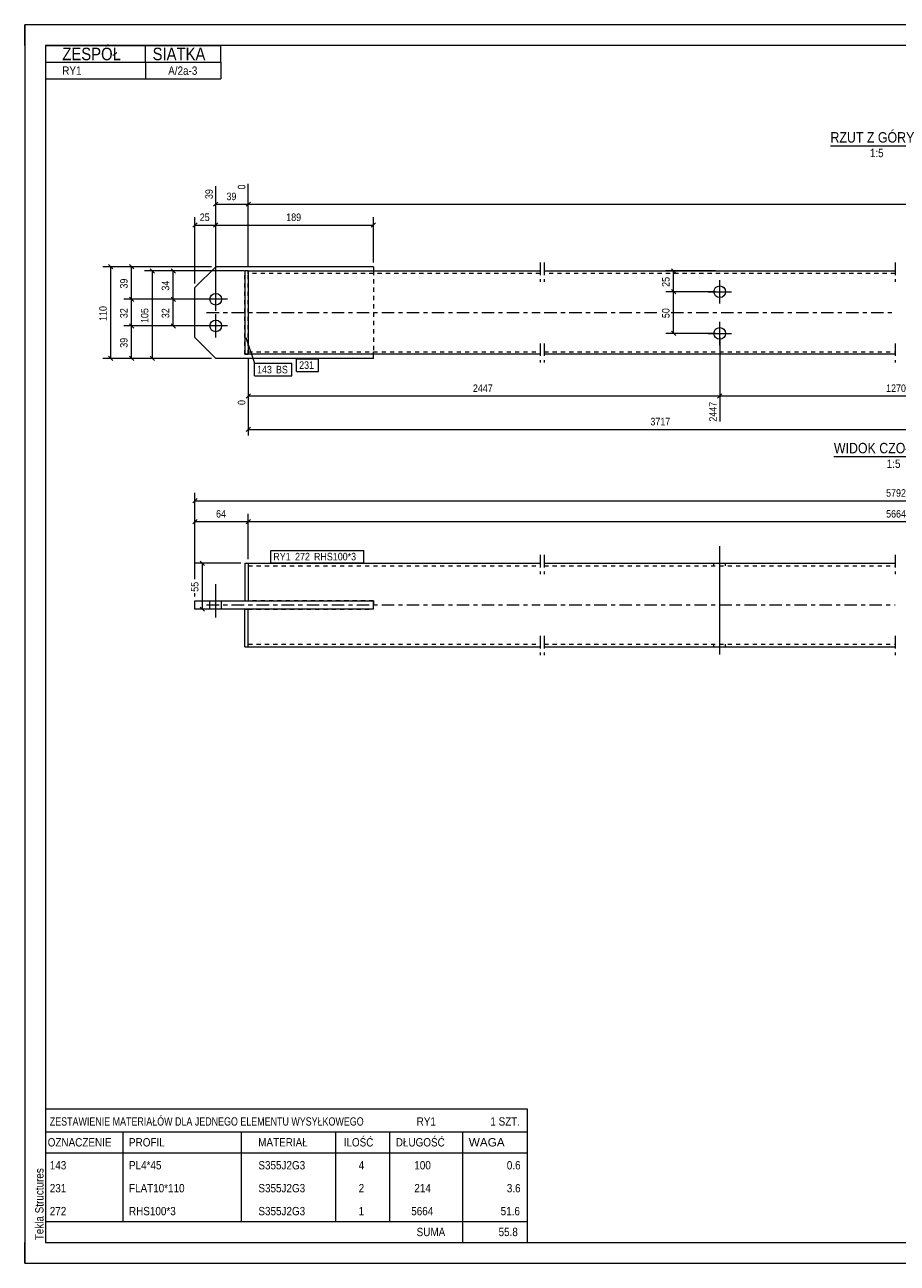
# Model space of a CAD drawing. Header units: millimetres. Extents: x 0 to 420, y 0 to 297.
# Tile 1 of 2: x 0 to 209, y 0 to 297. Entities that reach past the tile are written whole.
import ezdxf

# ---------------------------------------------------------------- set-up
doc = ezdxf.new("R2010")
doc.units = ezdxf.units.MM
for name, pattern in [('XKITLINE00', [0]), ('XKITLINE01', [4, 1, -1, 1, -1]), ('XKITLINE03', [6, 3, -1, 1, -1])]:
    doc.linetypes.add(name, pattern=pattern)
for name, color, linetype, lineweight in [('Arkusz rysunku', 3, 'Continuous', 0), ('Element', 2, 'Continuous', 0), ('Inny typ obiektu', 7, 'Continuous', 0), ('Wymiar', 4, 'Continuous', 0), ('Znak elementu', 2, 'Continuous', 0), ('Śruba', 3, 'Continuous', 0)]:
    doc.layers.add(name, color=color, linetype=linetype, lineweight=lineweight)
doc.styles.add('ARIAL', font='ARIAL.TTF')

msp = doc.modelspace()

# ---------------------------------------------------------------- linework, layer by layer
at = {"layer": 'Arkusz rysunku', "linetype": 'XKITLINE00', "lineweight": 0}
for p, q in [((420, 297), (0, 297)), ((0, 297), (0, 0)), ((0, 292), (0, 297)), ((5, 297), (0, 297)), ((415, 292), (5, 292)), ((5, 292), (5, 5)), ((0, 0), (0, 5)), ((5, 5), (415, 5)), ((0, 0), (420, 0))]:
    msp.add_line(p, q, dxfattribs=at)
at = {"layer": 'Element', "linetype": 'XKITLINE00', "lineweight": 0}
for p, q in [((40.82, 233.98), (45.82, 238.98)), ((83.62, 238.98), (45.82, 238.98)), ((53.62, 237.98), (52.82, 237.98)), ((52.82, 237.98), (52.82, 217.98)), ((53.62, 237.98), (123.62, 237.98)), ((53.62, 237.98), (53.62, 217.98)), ((83.62, 238.98), (83.62, 237.98)), ((124.62, 237.98), (208.78, 237.98)), ((53.62, 236.78), (53.62, 219.18)), ((40.82, 221.98), (40.82, 233.98)), ((40.82, 221.98), (45.82, 216.98)), ((83.62, 216.98), (45.82, 216.98)), ((52.82, 217.98), (53.62, 217.98)), ((123.62, 217.98), (53.62, 217.98)), ((83.62, 216.98), (83.62, 217.98)), ((208.78, 217.98), (124.62, 217.98)), ((52.82, 167.86), (53.62, 167.86)), ((52.82, 167.86), (52.82, 158.86)), ((53.62, 167.86), (123.62, 167.86)), ((53.62, 167.86), (53.62, 158.86)), ((53.62, 166.66), (53.62, 158.86)), ((124.62, 167.86), (208.78, 167.86)), ((40.82, 156.86), (40.82, 158.86)), ((40.82, 158.86), (83.62, 158.86)), ((45.82, 156.86), (45.82, 158.86)), ((83.62, 156.86), (83.62, 158.86)), ((83.62, 156.86), (40.82, 156.86)), ((52.82, 147.86), (52.82, 156.86)), ((53.62, 149.06), (53.62, 156.86)), ((53.62, 147.86), (53.62, 156.86)), ((52.82, 147.86), (53.62, 147.86)), ((53.62, 147.86), (123.62, 147.86)), ((124.62, 147.86), (208.78, 147.86))]:
    msp.add_line(p, q, dxfattribs=at)
at = {"layer": 'Element', "linetype": 'XKITLINE01', "lineweight": 0}
for p, q in [((53.62, 237.98), (52.82, 237.98)), ((52.82, 217.98), (52.82, 237.98)), ((53.62, 237.98), (53.62, 236.78)), ((53.62, 237.24), (53.62, 237.98)), ((53.62, 217.98), (53.62, 237.98)), ((83.62, 237.98), (83.62, 237.38)), ((83.62, 237.98), (83.62, 217.98)), ((123.62, 237.38), (53.62, 237.38)), ((208.78, 237.38), (124.62, 237.38)), ((53.62, 217.98), (52.82, 217.98)), ((53.62, 217.98), (53.62, 219.18)), ((53.62, 218.58), (123.62, 218.58)), ((83.62, 217.98), (83.62, 218.58)), ((124.62, 218.58), (208.78, 218.58)), ((53.62, 167.86), (53.62, 166.66)), ((53.62, 167.26), (123.62, 167.26)), ((124.62, 167.26), (208.78, 167.26)), ((40.82, 156.86), (40.82, 158.86)), ((45.82, 156.86), (45.82, 158.86)), ((52.82, 158.86), (53.62, 158.86)), ((83.62, 158.86), (53.62, 158.86)), ((83.62, 156.86), (83.62, 158.86)), ((83.62, 158.86), (83.62, 156.86)), ((52.82, 156.86), (53.62, 156.86)), ((53.62, 156.86), (83.62, 156.86)), ((53.62, 147.86), (53.62, 149.06)), ((53.62, 148.46), (123.62, 148.46)), ((124.62, 148.46), (208.78, 148.46))]:
    msp.add_line(p, q, dxfattribs=at)
at = {"layer": 'Element', "linetype": 'XKITLINE03', "lineweight": 0}
for p, q in [((123.62, 239.98), (123.62, 235.38)), ((124.62, 239.98), (124.62, 235.38)), ((208.77, 239.98), (208.77, 235.38)), ((43.62, 227.98), (123.62, 227.98)), ((124.62, 227.98), (152.5, 227.98)), ((155.02, 227.98), (208.78, 227.98)), ((123.62, 220.58), (123.62, 215.98)), ((124.62, 220.58), (124.62, 215.98)), ((208.77, 220.58), (208.77, 215.98)), ((123.62, 169.86), (123.62, 165.26)), ((124.62, 169.86), (124.62, 165.26)), ((208.77, 169.86), (208.77, 165.26)), ((43.62, 157.86), (123.62, 157.86)), ((124.62, 157.86), (208.78, 157.86)), ((123.62, 150.46), (123.62, 145.86)), ((124.62, 150.46), (124.62, 145.86)), ((208.77, 150.46), (208.77, 145.86))]:
    msp.add_line(p, q, dxfattribs=at)
at = {"layer": 'Inny typ obiektu', "linetype": 'XKITLINE00', "lineweight": 0}
for p, q in [((5, 292), (47, 292)), ((5, 292), (5, 288)), ((29, 288), (29, 292)), ((47, 288), (47, 292)), ((5, 288), (47, 288)), ((5, 288), (5, 284)), ((29, 288), (29, 284)), ((47, 288), (47, 284)), ((5, 284), (47, 284)), ((193.26, 268), (215.86, 268)), ((194.08, 193.48), (223.16, 193.48)), ((5, 37), (5, 31.5)), ((5, 37), (120.5, 37)), ((120.5, 37), (120.5, 31.5)), ((5, 31.5), (5, 26.5)), ((5, 31.5), (120.5, 31.5)), ((23.5, 31.5), (23.5, 26.5)), ((52, 26.5), (52, 31.5)), ((74.5, 31.5), (74.5, 26.5)), ((87.5, 31.5), (87.5, 26.5)), ((105, 31.5), (105, 26.5)), ((120.5, 31.5), (120.5, 26.5)), ((5, 26.5), (120.5, 26.5)), ((5, 26.5), (5, 21)), ((23.5, 26.5), (23.5, 21)), ((52, 21), (52, 26.5)), ((74.5, 26.5), (74.5, 21)), ((87.5, 26.5), (87.5, 21)), ((105, 26.5), (105, 21)), ((120.5, 26.5), (120.5, 21)), ((5, 21), (5, 15.5)), ((23.5, 21), (23.5, 15.5)), ((52, 15.5), (52, 21)), ((74.5, 21), (74.5, 15.5)), ((87.5, 21), (87.5, 15.5)), ((105, 21), (105, 15.5)), ((120.5, 21), (120.5, 15.5)), ((5, 15.5), (5, 10)), ((23.5, 15.5), (23.5, 10)), ((52, 10), (52, 15.5)), ((74.5, 15.5), (74.5, 10)), ((87.5, 15.5), (87.5, 10)), ((105, 15.5), (105, 10)), ((120.5, 15.5), (120.5, 10)), ((5, 10), (5, 5)), ((5, 10), (120.5, 10)), ((105, 10), (105, 5)), ((120.5, 10), (120.5, 5)), ((5, 5), (120.5, 5))]:
    msp.add_line(p, q, dxfattribs=at)
at = {"layer": 'Wymiar', "linetype": 'XKITLINE00', "lineweight": 0}
for p, q in [((53.62, 238.98), (53.62, 258.83)), ((53.62, 238.98), (53.62, 258.83)), ((45.82, 232.18), (45.82, 258.27)), ((46.33, 254.49), (45.31, 253.47)), ((45.82, 253.98), (53.62, 253.98)), ((54.13, 254.49), (53.11, 253.47)), ((54.13, 254.49), (53.11, 253.47)), ((53.62, 253.98), (372.73, 253.98)), ((41.33, 249.49), (40.31, 248.47)), ((40.82, 234.98), (40.82, 250.84)), ((46.33, 249.49), (45.31, 248.47)), ((46.33, 249.49), (45.31, 248.47)), ((45.82, 232.18), (45.82, 250.84)), ((45.82, 232.18), (45.82, 250.84)), ((84.13, 249.49), (83.11, 248.47)), ((83.62, 239.98), (83.62, 250.84)), ((40.82, 248.98), (45.82, 248.98)), ((45.82, 248.98), (83.62, 248.98)), ((39.82, 238.98), (18.76, 238.98)), ((20.11, 239.49), (21.13, 238.47)), ((20.62, 216.98), (20.62, 238.98)), ((44.82, 238.98), (23.76, 238.98)), ((25.11, 239.49), (26.13, 238.47)), ((25.62, 231.18), (25.62, 238.98)), ((52.62, 237.98), (28.76, 237.98)), ((30.11, 238.49), (31.13, 237.47)), ((30.62, 216.98), (30.62, 237.98)), ((52.62, 237.98), (33.76, 237.98)), ((35.11, 238.49), (36.13, 237.47)), ((35.62, 231.18), (35.62, 237.98)), ((165.7, 237.98), (153.76, 237.98)), ((155.11, 238.49), (156.13, 237.47)), ((155.62, 232.98), (155.62, 237.98)), ((25.11, 231.69), (26.13, 230.67)), ((25.11, 231.69), (26.13, 230.67)), ((35.11, 231.69), (36.13, 230.67)), ((35.11, 231.69), (36.13, 230.67)), ((165.7, 232.98), (153.76, 232.98)), ((165.7, 232.98), (153.76, 232.98)), ((155.11, 233.49), (156.13, 232.47)), ((155.11, 233.49), (156.13, 232.47)), ((155.62, 222.98), (155.62, 232.98)), ((44.82, 231.18), (23.76, 231.18)), ((44.82, 231.18), (23.76, 231.18)), ((25.62, 224.78), (25.62, 231.18)), ((44.82, 231.18), (33.76, 231.18)), ((44.82, 231.18), (33.76, 231.18)), ((35.62, 224.78), (35.62, 231.18)), ((44.82, 224.78), (23.76, 224.78)), ((44.82, 224.78), (23.76, 224.78)), ((25.11, 225.29), (26.13, 224.27)), ((25.11, 225.29), (26.13, 224.27)), ((25.62, 216.98), (25.62, 224.78)), ((44.82, 224.78), (33.76, 224.78)), ((35.11, 225.29), (36.13, 224.27)), ((165.7, 222.98), (153.76, 222.98)), ((155.11, 223.49), (156.13, 222.47)), ((166.7, 221.98), (166.7, 201.82)), ((166.7, 221.98), (166.7, 201.82)), ((39.82, 216.98), (18.76, 216.98)), ((20.11, 217.49), (21.13, 216.47)), ((44.82, 216.98), (23.76, 216.98)), ((25.11, 217.49), (26.13, 216.47)), ((44.82, 216.98), (28.76, 216.98)), ((30.11, 217.49), (31.13, 216.47)), ((53.62, 216.98), (53.62, 198.54)), ((53.62, 216.98), (53.62, 205.82)), ((54.13, 208.49), (53.11, 207.47)), ((53.62, 207.98), (166.7, 207.98)), ((167.21, 208.49), (166.19, 207.47)), ((167.21, 208.49), (166.24, 207.52)), ((166.7, 207.98), (251.86, 207.98)), ((54.13, 200.49), (53.11, 199.47)), ((53.62, 199.98), (251.86, 199.98)), ((40.82, 164.05), (40.82, 184.72)), ((41.33, 183.37), (40.31, 182.35)), ((40.82, 182.86), (377.73, 182.86)), ((41.33, 178.37), (40.31, 177.35)), ((40.82, 164.05), (40.82, 179.72)), ((54.13, 178.37), (53.11, 177.35)), ((54.13, 178.37), (53.11, 177.35)), ((53.62, 168.86), (53.62, 179.72)), ((53.62, 168.86), (53.62, 179.72)), ((40.82, 177.86), (53.62, 177.86)), ((53.62, 177.86), (364.93, 177.86)), ((51.82, 167.86), (40.76, 167.86)), ((42.11, 168.37), (43.13, 167.35)), ((42.62, 156.86), (42.62, 167.86)), ((40.82, 159.86), (40.82, 160.66)), ((40.82, 159.86), (40.82, 160.66)), ((51.82, 156.86), (40.76, 156.86)), ((42.11, 157.37), (43.13, 156.35))]:
    msp.add_line(p, q, dxfattribs=at)
at = {"layer": 'Znak elementu', "linetype": 'XKITLINE00', "lineweight": 0}
for p, q in [((53.04, 222.04), (55.11, 215.81)), ((65.22, 216.88), (70.43, 216.88)), ((65.22, 213.88), (65.22, 216.88)), ((70.43, 213.88), (70.43, 216.88)), ((55.11, 215.81), (64.06, 215.81)), ((55.11, 212.81), (55.11, 215.81)), ((64.06, 212.81), (64.06, 215.81)), ((65.22, 213.88), (70.43, 213.88)), ((55.11, 212.81), (64.06, 212.81)), ((59.02, 170.96), (81.32, 170.96)), ((59.02, 167.96), (59.02, 170.96)), ((81.32, 167.96), (81.32, 170.96)), ((59.02, 167.96), (81.32, 167.96))]:
    msp.add_line(p, q, dxfattribs=at)
at = {"layer": 'Śruba', "linetype": 'XKITLINE00', "lineweight": 0}
for p, q in [((166.7, 230.18), (166.7, 235.78)), ((45.82, 228.38), (45.82, 233.98)), ((163.9, 232.98), (169.5, 232.98)), ((48.62, 231.18), (43.02, 231.18)), ((45.82, 221.98), (45.82, 227.58)), ((166.7, 220.18), (166.7, 225.78)), ((48.62, 224.78), (43.02, 224.78)), ((163.9, 222.98), (169.5, 222.98)), ((166.7, 145.96), (166.7, 171.96)), ((166.7, 145.96), (166.7, 171.96)), ((165.3, 167.26), (165.3, 167.86)), ((165.3, 167.26), (165.3, 167.86)), ((168.1, 167.26), (168.1, 167.86)), ((168.1, 167.26), (168.1, 167.86)), ((45.82, 154.86), (45.82, 162.86)), ((45.82, 154.86), (45.82, 162.86)), ((44.42, 156.86), (44.42, 158.86)), ((44.42, 156.86), (44.42, 158.86)), ((47.22, 156.86), (47.22, 158.86)), ((47.22, 156.86), (47.22, 158.86)), ((165.3, 147.86), (165.3, 148.46)), ((165.3, 147.86), (165.3, 148.46)), ((168.1, 147.86), (168.1, 148.46)), ((168.1, 147.86), (168.1, 148.46))]:
    msp.add_line(p, q, dxfattribs=at)
for centre in [(45.82, 231.18), (166.7, 232.98), (45.82, 224.78), (166.7, 222.98)]:
    msp.add_circle(centre, 1.4, dxfattribs=at)

# ---------------------------------------------------------------- texts
at = {"layer": 'Arkusz rysunku', "style": 'ARIAL', "width": 0.85}
msp.add_text('Tekla Structures', height=2, rotation=90, dxfattribs=at).set_placement((4.5, 5.5))
at = {"layer": 'Inny typ obiektu', "style": 'ARIAL'}
for s, height, width, p in [('ZESPÓŁ', 3, 0.85, (9, 288.5)), ('SIATKA', 3, 0.85, (30.66, 288.5)), ('RY1', 2, 0.85, (9, 285)), ('A/2a-3', 2, 0.85, (34.4, 285)), ('RZUT Z GÓRY', 2.5, 0.85, (193.26, 268.75)), ('1:5', 2, 0.85, (202.71, 265.25)), ('WIDOK CZOŁOWY', 2.5, 0.85, (194.08, 194.23)), ('1:5', 2, 0.85, (206.76, 190.73)), ('ZESTAWIENIE MATERIAŁÓW DLA JEDNEGO ELEMENTU WYSYŁKOWEGO', 2, 0.765, (6, 33)), ('RY1', 2, 0.85, (94, 33)), ('1', 2, 0.85, (111.69, 33)), (' SZT.', 2, 0.85, (113, 33)), ('OZNACZENIE', 2, 0.85, (5.5, 28)), ('PROFIL', 2, 0.85, (25, 28)), ('MATERIAŁ', 2, 0.85, (56, 28)), ('ILOŚĆ', 2, 0.85, (76.5, 28)), ('DŁUGOŚĆ', 2, 0.85, (89, 28)), ('WAGA', 2, 1.008832, (106.5, 28)), ('143', 2, 0.85, (6, 22.5)), ('PL4*45', 2, 0.85, (25, 22.5)), ('S355J2G3', 2, 0.85, (56.04, 22.5)), ('4', 2, 0.85, (80.09, 22.5)), ('100', 2, 0.85, (93.44, 22.5)), ('0.6', 2, 0.85, (115.63, 22.5)), ('231', 2, 0.85, (6, 17)), ('FLAT10*110', 2, 0.85, (25, 17)), ('S355J2G3', 2, 0.85, (56.04, 17)), ('2', 2, 0.85, (80.09, 17)), ('214', 2, 0.85, (93.44, 17)), ('3.6', 2, 0.85, (115.63, 17)), ('272', 2, 0.85, (6, 11.5)), ('RHS100*3', 2, 0.85, (25, 11.5)), ('S355J2G3', 2, 0.85, (56.04, 11.5)), ('1', 2, 0.85, (80.09, 11.5)), ('5664', 2, 0.85, (92.7, 11.5)), ('51.6', 2, 0.85, (114.15, 11.5)), ('SUMA', 2, 0.85, (94, 6.5)), ('55.8', 2, 0.85, (113.65, 6.5))]:
    msp.add_text(s, height=height, dxfattribs=dict(at, width=width)).set_placement(p)
at = {"layer": 'Wymiar', "style": 'ARIAL', "width": 0.85}
for s, p in [('0', (52.9, 257.5)), ('39', (45.1, 255.2)), ('39', (24.66, 233.74)), ('34', (34.66, 233.24)), ('25', (154.66, 234.15)), ('110', (19.66, 225.98)), ('32', (24.66, 226.64)), ('105', (29.66, 225.48)), ('32', (34.66, 226.64)), ('50', (154.66, 226.65)), ('39', (24.66, 219.54)), ('0', (52.9, 205.82)), ('2447', (165.98, 201.82)), ('55', (41.66, 161.02))]:
    msp.add_text(s, height=1.8, rotation=90.0002, dxfattribs=at).set_placement(p)
for s, p in [('39', (48.38, 254.94)), ('25', (41.98, 249.94)), ('189', (62.72, 249.94)), ('2447', (107.49, 208.94)), ('1270', (206.61, 208.94)), ('3717', (150.07, 200.94)), ('5792', (206.61, 183.82)), ('64', (45.88, 178.82)), ('5664', (206.61, 178.82))]:
    msp.add_text(s, height=1.8, dxfattribs=at).set_placement(p)
at = {"layer": 'Znak elementu', "style": 'ARIAL', "width": 0.85}
for s, p in [('143', (55.71, 213.41)), ('BS', (60.25, 213.41)), ('231', (65.82, 214.48)), ('RY1', (59.62, 168.56)), ('272', (64.83, 168.56)), ('RHS100*3', (69.37, 168.56))]:
    msp.add_text(s, height=1.8, dxfattribs=at).set_placement(p)

doc.saveas('drawing.dxf')
